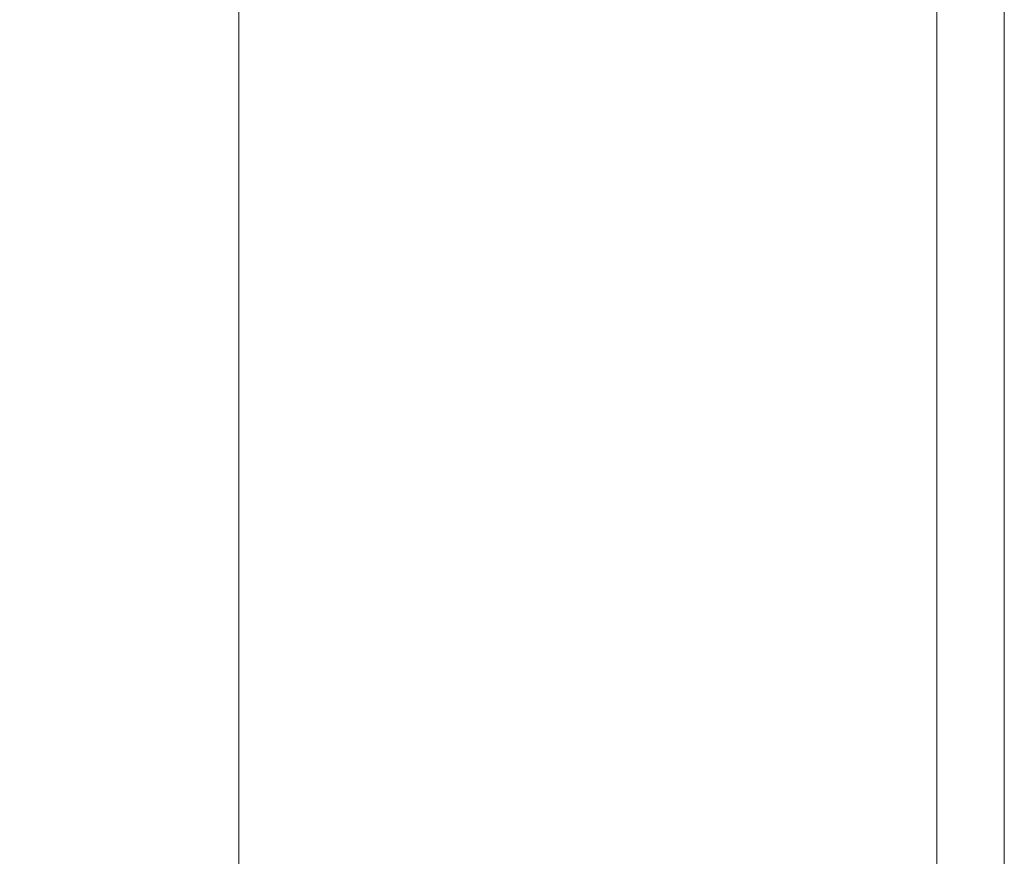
# Model space of a CAD drawing. Header units: millimetres. Extents: x -115268 to 140687, y -37779 to 24471.
# Tile 121 of 256: x 55142 to 55848, y -5489 to -4890. Entities that reach past the tile are written whole.
import ezdxf

# ---------------------------------------------------------------- set-up
doc = ezdxf.new("R2010")
doc.units = ezdxf.units.MM
doc.layers.get('0').update_dxf_attribs({"lineweight": 9})
doc.layers.add('A_CIENKA', color=7, linetype='Continuous', lineweight=9)

# ---------------------------------------------------------------- blocks, each defined once
blk = doc.blocks.new('METRYKA11')
for p, q in [((7511378.67, 5508935.17), (7511378.67, 5506025.17)), ((7511878.67, 5508935.17), (7511878.67, 5506025.17))]:
    blk.add_line(p, q)

msp = doc.modelspace()

# ---------------------------------------------------------------- linework, layer by layer
msp.add_line((55799.31832, -3134.56722), (55799.31832, -7250.13865))
at = {"layer": 'A_CIENKA'}
msp.add_lwpolyline([(49907.66685, -3092.13865), (55847.66685, -3092.13865), (55847.66685, -7292.56722), (49907.66685, -7292.56722), (49907.66685, -3092.13865)], dxfattribs=at)
msp.add_lwpolyline([(50162.23828, -3134.56722), (55799.31832, -3134.56722), (55799.31832, -7250.13865), (50162.23828, -7250.13865)], close=True, dxfattribs=at)

# ---------------------------------------------------------------- block references
at = {"layer": 'A_CIENKA', "color": 3}
msp.add_blockref('METRYKA11', (-7456079.35123, -5513275.31122), dxfattribs=at)

doc.saveas('drawing.dxf')
